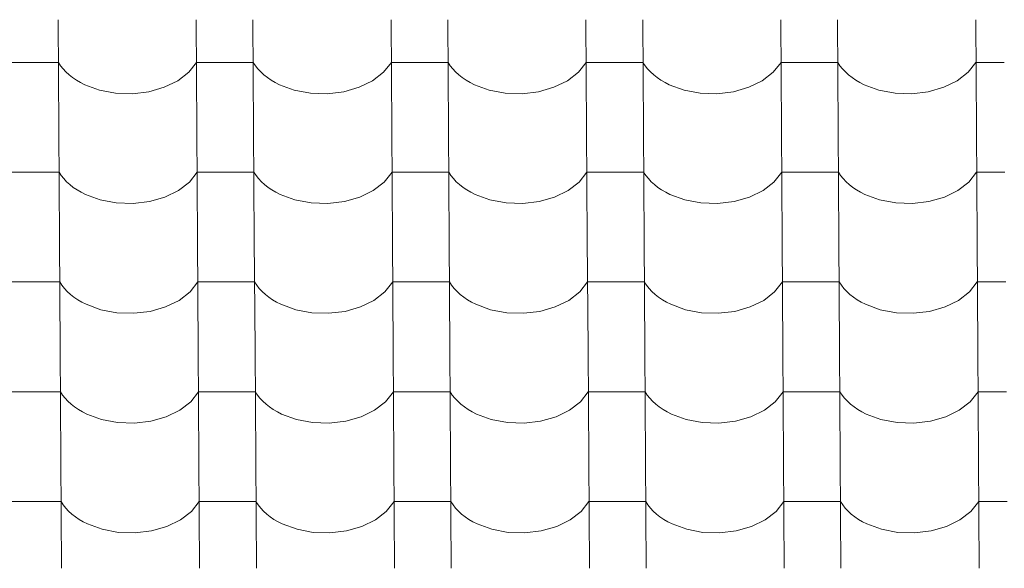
# Model space of a CAD drawing. Header units: millimetres. Extents: x -29001 to 109416, y -1251 to 13451.
# Tile 32 of 163: x -17341 to -16507, y 7544 to 8009. Entities that reach past the tile are written whole.
import ezdxf

# ---------------------------------------------------------------- set-up
doc = ezdxf.new("R2010")
doc.units = ezdxf.units.MM
doc.header["$MEASUREMENT"] = 0
doc.layers.add('POHLED JIŽNÍ_1_Konstrukce - nosné', color=7, linetype='Continuous')
doc.layers.add('POHLED JIŽNÍ_1_Nové_Výplně - Povrchové', color=7, linetype='Continuous')

# ---------------------------------------------------------------- blocks, each defined once
blk = doc.blocks.new('*X1', base_point=(-31394.74, -25864.88))
at = {"layer": 'POHLED JIŽNÍ_1_Nové_Výplně - Povrchové', "color": 21, "linetype": 'Continuous', "lineweight": 20, "true_color": 0xffaaaa}
for p, q in [((-17308.25, 8009), (-17307.67, 7916.33)), ((-17191.29, 8009), (-17190.71, 7916.33)), ((-17143.26, 8009), (-17142.68, 7916.33)), ((-17026.29, 8009), (-17025.71, 7916.33)), ((-16978.26, 8009), (-16977.68, 7916.33)), ((-16861.3, 8009), (-16860.72, 7916.33)), ((-16813.26, 8009), (-16812.68, 7916.33)), ((-16696.3, 8009), (-16695.72, 7916.33)), ((-16648.26, 8009), (-16647.68, 7916.33)), ((-16531.3, 8009), (-16530.72, 7916.33)), ((-17332.04, 7972.84), (-17356.06, 7972.84)), ((-17308.03, 7972.84), (-17332.04, 7972.84)), ((-17308.03, 7972.84), (-17306.19, 7970.05)), ((-17197.68, 7964.46), (-17191.06, 7972.84)), ((-17167.05, 7972.84), (-17191.06, 7972.84)), ((-17143.03, 7972.84), (-17167.05, 7972.84)), ((-17143.03, 7972.84), (-17141.19, 7970.05)), ((-17032.68, 7964.46), (-17026.07, 7972.84)), ((-17002.05, 7972.84), (-17026.07, 7972.84)), ((-16978.03, 7972.84), (-17002.05, 7972.84)), ((-16978.03, 7972.84), (-16976.19, 7970.05)), ((-16867.69, 7964.46), (-16861.07, 7972.84)), ((-16837.05, 7972.84), (-16861.07, 7972.84)), ((-16813.04, 7972.84), (-16837.05, 7972.84)), ((-16813.04, 7972.84), (-16811.19, 7970.05)), ((-16702.69, 7964.46), (-16696.07, 7972.84)), ((-16672.06, 7972.84), (-16696.07, 7972.84)), ((-16648.04, 7972.84), (-16672.06, 7972.84)), ((-16648.04, 7972.84), (-16646.2, 7970.05)), ((-16537.69, 7964.46), (-16531.08, 7972.84)), ((-16507.06, 7972.84), (-16531.08, 7972.84)), ((-17306.19, 7970.05), (-17304.05, 7967.35)), ((-17304.05, 7967.35), (-17301.62, 7964.77)), ((-17301.62, 7964.77), (-17298.93, 7962.3)), ((-17298.93, 7962.3), (-17295.97, 7959.98)), ((-17206.95, 7957.29), (-17197.68, 7964.46)), ((-17141.19, 7970.05), (-17139.05, 7967.35)), ((-17139.05, 7967.35), (-17136.63, 7964.77)), ((-17136.63, 7964.77), (-17133.93, 7962.3)), ((-17133.93, 7962.3), (-17130.98, 7959.98)), ((-17041.95, 7957.29), (-17032.68, 7964.46)), ((-16976.19, 7970.05), (-16974.05, 7967.35)), ((-16974.05, 7967.35), (-16971.63, 7964.77)), ((-16971.63, 7964.77), (-16968.93, 7962.3)), ((-16968.93, 7962.3), (-16965.98, 7959.98)), ((-16876.95, 7957.29), (-16867.69, 7964.46)), ((-16811.19, 7970.05), (-16809.06, 7967.35)), ((-16809.06, 7967.35), (-16806.63, 7964.77)), ((-16806.63, 7964.77), (-16803.94, 7962.3)), ((-16803.94, 7962.3), (-16800.98, 7959.98)), ((-16711.95, 7957.29), (-16702.69, 7964.46)), ((-16646.2, 7970.05), (-16644.06, 7967.35)), ((-16644.06, 7967.35), (-16641.63, 7964.77)), ((-16641.63, 7964.77), (-16638.94, 7962.3)), ((-16638.94, 7962.3), (-16635.98, 7959.98)), ((-16546.96, 7957.29), (-16537.69, 7964.46)), ((-17295.97, 7959.98), (-17292.77, 7957.8)), ((-17292.77, 7957.8), (-17289.35, 7955.78)), ((-17289.35, 7955.78), (-17285.72, 7953.93)), ((-17285.72, 7953.93), (-17273.24, 7949.36)), ((-17218.39, 7951.7), (-17206.95, 7957.29)), ((-17130.98, 7959.98), (-17127.78, 7957.8)), ((-17127.78, 7957.8), (-17124.35, 7955.78)), ((-17124.35, 7955.78), (-17120.72, 7953.93)), ((-17120.72, 7953.93), (-17108.25, 7949.36)), ((-17053.39, 7951.7), (-17041.95, 7957.29)), ((-16965.98, 7959.98), (-16962.78, 7957.8)), ((-16962.78, 7957.8), (-16959.36, 7955.78)), ((-16959.36, 7955.78), (-16955.72, 7953.93)), ((-16955.72, 7953.93), (-16943.25, 7949.36)), ((-16888.39, 7951.7), (-16876.95, 7957.29)), ((-16800.98, 7959.98), (-16797.78, 7957.8)), ((-16797.78, 7957.8), (-16794.36, 7955.78)), ((-16794.36, 7955.78), (-16790.72, 7953.93)), ((-16790.72, 7953.93), (-16778.25, 7949.36)), ((-16723.4, 7951.7), (-16711.95, 7957.29)), ((-16635.98, 7959.98), (-16632.78, 7957.8)), ((-16632.78, 7957.8), (-16629.36, 7955.78)), ((-16629.36, 7955.78), (-16625.73, 7953.93)), ((-16625.73, 7953.93), (-16613.26, 7949.36)), ((-16558.4, 7951.7), (-16546.96, 7957.29)), ((-17273.24, 7949.36), (-17259.57, 7946.77)), ((-17259.57, 7946.77), (-17245.39, 7946.3)), ((-17245.39, 7946.3), (-17231.42, 7947.97)), ((-17231.42, 7947.97), (-17218.39, 7951.7)), ((-17108.25, 7949.36), (-17094.57, 7946.77)), ((-17094.57, 7946.77), (-17080.39, 7946.3)), ((-17080.39, 7946.3), (-17066.43, 7947.97)), ((-17066.43, 7947.97), (-17053.39, 7951.7)), ((-16943.25, 7949.36), (-16929.57, 7946.77)), ((-16929.57, 7946.77), (-16915.39, 7946.3)), ((-16915.39, 7946.3), (-16901.43, 7947.97)), ((-16901.43, 7947.97), (-16888.39, 7951.7)), ((-16778.25, 7949.36), (-16764.58, 7946.77)), ((-16764.58, 7946.77), (-16750.4, 7946.3)), ((-16750.4, 7946.3), (-16736.43, 7947.97)), ((-16736.43, 7947.97), (-16723.4, 7951.7)), ((-16613.26, 7949.36), (-16599.58, 7946.77)), ((-16599.58, 7946.77), (-16585.4, 7946.3)), ((-16585.4, 7946.3), (-16571.43, 7947.97)), ((-16571.43, 7947.97), (-16558.4, 7951.7)), ((-17307.67, 7915.99), (-17307.09, 7823.32)), ((-17190.71, 7915.99), (-17190.13, 7823.32)), ((-17142.67, 7915.99), (-17142.1, 7823.32)), ((-17025.71, 7915.99), (-17025.13, 7823.32)), ((-16977.68, 7915.99), (-16977.1, 7823.32)), ((-16860.71, 7915.99), (-16860.14, 7823.32)), ((-16812.68, 7915.99), (-16812.1, 7823.32)), ((-16695.72, 7915.99), (-16695.14, 7823.32)), ((-16647.68, 7915.99), (-16647.1, 7823.32)), ((-16530.72, 7915.99), (-16530.14, 7823.32)), ((-17331.46, 7879.83), (-17355.48, 7879.83)), ((-17307.45, 7879.83), (-17331.46, 7879.83)), ((-17307.45, 7879.83), (-17305.6, 7877.04)), ((-17197.1, 7871.45), (-17190.48, 7879.83)), ((-17166.47, 7879.83), (-17190.48, 7879.83)), ((-17142.45, 7879.83), (-17166.47, 7879.83)), ((-17142.45, 7879.83), (-17140.61, 7877.04)), ((-17032.1, 7871.45), (-17025.49, 7879.83)), ((-17001.47, 7879.83), (-17025.49, 7879.83)), ((-16977.45, 7879.83), (-17001.47, 7879.83)), ((-16977.45, 7879.83), (-16975.61, 7877.04)), ((-16867.1, 7871.45), (-16860.49, 7879.83)), ((-16836.47, 7879.83), (-16860.49, 7879.83)), ((-16812.45, 7879.83), (-16836.47, 7879.83)), ((-16812.45, 7879.83), (-16810.61, 7877.04)), ((-16702.11, 7871.45), (-16695.49, 7879.83)), ((-16671.47, 7879.83), (-16695.49, 7879.83)), ((-16647.46, 7879.83), (-16671.47, 7879.83)), ((-16647.46, 7879.83), (-16645.62, 7877.04)), ((-16537.11, 7871.45), (-16530.49, 7879.83)), ((-16506.48, 7879.83), (-16530.49, 7879.83)), ((-17305.6, 7877.04), (-17303.47, 7874.34)), ((-17303.47, 7874.34), (-17301.04, 7871.76)), ((-17301.04, 7871.76), (-17298.35, 7869.29)), ((-17206.36, 7864.28), (-17197.1, 7871.45)), ((-17140.61, 7877.04), (-17138.47, 7874.34)), ((-17138.47, 7874.34), (-17136.05, 7871.76)), ((-17136.05, 7871.76), (-17133.35, 7869.29)), ((-17041.37, 7864.28), (-17032.1, 7871.45)), ((-16975.61, 7877.04), (-16973.47, 7874.34)), ((-16973.47, 7874.34), (-16971.05, 7871.76)), ((-16971.05, 7871.76), (-16968.35, 7869.29)), ((-16876.37, 7864.28), (-16867.1, 7871.45)), ((-16810.61, 7877.04), (-16808.47, 7874.34)), ((-16808.47, 7874.34), (-16806.05, 7871.76)), ((-16806.05, 7871.76), (-16803.35, 7869.29)), ((-16711.37, 7864.28), (-16702.11, 7871.45)), ((-16645.62, 7877.04), (-16643.48, 7874.34)), ((-16643.48, 7874.34), (-16641.05, 7871.76)), ((-16641.05, 7871.76), (-16638.36, 7869.29)), ((-16546.37, 7864.28), (-16537.11, 7871.45)), ((-17298.35, 7869.29), (-17295.39, 7866.97)), ((-17295.39, 7866.97), (-17292.19, 7864.79)), ((-17292.19, 7864.79), (-17288.77, 7862.77)), ((-17288.77, 7862.77), (-17285.14, 7860.92)), ((-17217.81, 7858.69), (-17206.36, 7864.28)), ((-17133.35, 7869.29), (-17130.39, 7866.97)), ((-17130.39, 7866.97), (-17127.2, 7864.79)), ((-17127.2, 7864.79), (-17123.77, 7862.77)), ((-17123.77, 7862.77), (-17120.14, 7860.92)), ((-17052.81, 7858.69), (-17041.37, 7864.28)), ((-16968.35, 7869.29), (-16965.4, 7866.97)), ((-16965.4, 7866.97), (-16962.2, 7864.79)), ((-16962.2, 7864.79), (-16958.77, 7862.77)), ((-16958.77, 7862.77), (-16955.14, 7860.92)), ((-16887.81, 7858.69), (-16876.37, 7864.28)), ((-16803.35, 7869.29), (-16800.4, 7866.97)), ((-16800.4, 7866.97), (-16797.2, 7864.79)), ((-16797.2, 7864.79), (-16793.78, 7862.77)), ((-16793.78, 7862.77), (-16790.14, 7860.92)), ((-16722.81, 7858.69), (-16711.37, 7864.28)), ((-16638.36, 7869.29), (-16635.4, 7866.97)), ((-16635.4, 7866.97), (-16632.2, 7864.79)), ((-16632.2, 7864.79), (-16628.78, 7862.77)), ((-16628.78, 7862.77), (-16625.15, 7860.92)), ((-16557.82, 7858.69), (-16546.37, 7864.28)), ((-17285.14, 7860.92), (-17272.66, 7856.35)), ((-17272.66, 7856.35), (-17258.99, 7853.76)), ((-17258.99, 7853.76), (-17244.81, 7853.29)), ((-17244.81, 7853.29), (-17230.84, 7854.96)), ((-17230.84, 7854.96), (-17217.81, 7858.69)), ((-17120.14, 7860.92), (-17107.67, 7856.35)), ((-17107.67, 7856.35), (-17093.99, 7853.76)), ((-17093.99, 7853.76), (-17079.81, 7853.29)), ((-17079.81, 7853.29), (-17065.84, 7854.96)), ((-17065.84, 7854.96), (-17052.81, 7858.69)), ((-16955.14, 7860.92), (-16942.67, 7856.35)), ((-16942.67, 7856.35), (-16928.99, 7853.76)), ((-16928.99, 7853.76), (-16914.81, 7853.29)), ((-16914.81, 7853.29), (-16900.85, 7854.96)), ((-16900.85, 7854.96), (-16887.81, 7858.69)), ((-16790.14, 7860.92), (-16777.67, 7856.35)), ((-16777.67, 7856.35), (-16764, 7853.76)), ((-16764, 7853.76), (-16749.81, 7853.29)), ((-16749.81, 7853.29), (-16735.85, 7854.96)), ((-16735.85, 7854.96), (-16722.81, 7858.69)), ((-16625.15, 7860.92), (-16612.67, 7856.35)), ((-16612.67, 7856.35), (-16599, 7853.76)), ((-16599, 7853.76), (-16584.82, 7853.29)), ((-16584.82, 7853.29), (-16570.85, 7854.96)), ((-16570.85, 7854.96), (-16557.82, 7858.69)), ((-17307.09, 7822.98), (-17306.51, 7730.31)), ((-17190.13, 7822.98), (-17189.55, 7730.31)), ((-17142.09, 7822.98), (-17141.51, 7730.31)), ((-17025.13, 7822.98), (-17024.55, 7730.31)), ((-16977.1, 7822.98), (-16976.52, 7730.31)), ((-16860.13, 7822.98), (-16859.55, 7730.31)), ((-16812.1, 7822.98), (-16811.52, 7730.31)), ((-16695.14, 7822.98), (-16694.56, 7730.31)), ((-16647.1, 7822.98), (-16646.52, 7730.31)), ((-16530.14, 7822.98), (-16529.56, 7730.31)), ((-17330.88, 7786.82), (-17354.9, 7786.82)), ((-17306.86, 7786.82), (-17330.88, 7786.82)), ((-17306.86, 7786.82), (-17305.02, 7784.03)), ((-17305.02, 7784.03), (-17302.88, 7781.34)), ((-17302.88, 7781.34), (-17300.46, 7778.75)), ((-17300.46, 7778.75), (-17297.76, 7776.28)), ((-17196.52, 7778.44), (-17189.9, 7786.82)), ((-17165.88, 7786.82), (-17189.9, 7786.82)), ((-17141.87, 7786.82), (-17165.88, 7786.82)), ((-17141.87, 7786.82), (-17140.03, 7784.03)), ((-17140.03, 7784.03), (-17137.89, 7781.34)), ((-17137.89, 7781.34), (-17135.46, 7778.75)), ((-17135.46, 7778.75), (-17132.77, 7776.28)), ((-17031.52, 7778.44), (-17024.9, 7786.82)), ((-17000.89, 7786.82), (-17024.9, 7786.82)), ((-16976.87, 7786.82), (-17000.89, 7786.82)), ((-16976.87, 7786.82), (-16975.03, 7784.03)), ((-16975.03, 7784.03), (-16972.89, 7781.34)), ((-16972.89, 7781.34), (-16970.47, 7778.75)), ((-16970.47, 7778.75), (-16967.77, 7776.28)), ((-16866.52, 7778.44), (-16859.91, 7786.82)), ((-16835.89, 7786.82), (-16859.91, 7786.82)), ((-16811.87, 7786.82), (-16835.89, 7786.82)), ((-16811.87, 7786.82), (-16810.03, 7784.03)), ((-16810.03, 7784.03), (-16807.89, 7781.34)), ((-16807.89, 7781.34), (-16805.47, 7778.75)), ((-16805.47, 7778.75), (-16802.77, 7776.28)), ((-16701.53, 7778.44), (-16694.91, 7786.82)), ((-16670.89, 7786.82), (-16694.91, 7786.82)), ((-16646.88, 7786.82), (-16670.89, 7786.82)), ((-16646.88, 7786.82), (-16645.03, 7784.03)), ((-16645.03, 7784.03), (-16642.9, 7781.34)), ((-16642.9, 7781.34), (-16640.47, 7778.75)), ((-16640.47, 7778.75), (-16637.78, 7776.28)), ((-16536.53, 7778.44), (-16529.91, 7786.82)), ((-16505.89, 7786.82), (-16529.91, 7786.82)), ((-17297.76, 7776.28), (-17294.81, 7773.96)), ((-17294.81, 7773.96), (-17291.61, 7771.78)), ((-17291.61, 7771.78), (-17288.19, 7769.76)), ((-17217.22, 7765.68), (-17205.78, 7771.27)), ((-17205.78, 7771.27), (-17196.52, 7778.44)), ((-17132.77, 7776.28), (-17129.81, 7773.96)), ((-17129.81, 7773.96), (-17126.61, 7771.78)), ((-17126.61, 7771.78), (-17123.19, 7769.76)), ((-17052.23, 7765.68), (-17040.78, 7771.27)), ((-17040.78, 7771.27), (-17031.52, 7778.44)), ((-16967.77, 7776.28), (-16964.81, 7773.96)), ((-16964.81, 7773.96), (-16961.62, 7771.78)), ((-16961.62, 7771.78), (-16958.19, 7769.76)), ((-16887.23, 7765.68), (-16875.79, 7771.27)), ((-16875.79, 7771.27), (-16866.52, 7778.44)), ((-16802.77, 7776.28), (-16799.82, 7773.96)), ((-16799.82, 7773.96), (-16796.62, 7771.78)), ((-16796.62, 7771.78), (-16793.19, 7769.76)), ((-16722.23, 7765.68), (-16710.79, 7771.27)), ((-16710.79, 7771.27), (-16701.53, 7778.44)), ((-16637.78, 7776.28), (-16634.82, 7773.96)), ((-16634.82, 7773.96), (-16631.62, 7771.78)), ((-16631.62, 7771.78), (-16628.2, 7769.76)), ((-16557.23, 7765.68), (-16545.79, 7771.27)), ((-16545.79, 7771.27), (-16536.53, 7778.44)), ((-17288.19, 7769.76), (-17284.55, 7767.91)), ((-17284.55, 7767.91), (-17272.08, 7763.34)), ((-17272.08, 7763.34), (-17258.41, 7760.75)), ((-17244.22, 7760.28), (-17230.26, 7761.95)), ((-17230.26, 7761.95), (-17217.22, 7765.68)), ((-17123.19, 7769.76), (-17119.56, 7767.91)), ((-17119.56, 7767.91), (-17107.08, 7763.34)), ((-17107.08, 7763.34), (-17093.41, 7760.75)), ((-17079.23, 7760.28), (-17065.26, 7761.95)), ((-17065.26, 7761.95), (-17052.23, 7765.68)), ((-16958.19, 7769.76), (-16954.56, 7767.91)), ((-16954.56, 7767.91), (-16942.09, 7763.34)), ((-16942.09, 7763.34), (-16928.41, 7760.75)), ((-16914.23, 7760.28), (-16900.27, 7761.95)), ((-16900.27, 7761.95), (-16887.23, 7765.68)), ((-16793.19, 7769.76), (-16789.56, 7767.91)), ((-16789.56, 7767.91), (-16777.09, 7763.34)), ((-16777.09, 7763.34), (-16763.41, 7760.75)), ((-16749.23, 7760.28), (-16735.27, 7761.95)), ((-16735.27, 7761.95), (-16722.23, 7765.68)), ((-16628.2, 7769.76), (-16624.56, 7767.91)), ((-16624.56, 7767.91), (-16612.09, 7763.34)), ((-16612.09, 7763.34), (-16598.42, 7760.75)), ((-16584.24, 7760.28), (-16570.27, 7761.95)), ((-16570.27, 7761.95), (-16557.23, 7765.68)), ((-17258.41, 7760.75), (-17244.22, 7760.28)), ((-17093.41, 7760.75), (-17079.23, 7760.28)), ((-16928.41, 7760.75), (-16914.23, 7760.28)), ((-16763.41, 7760.75), (-16749.23, 7760.28)), ((-16598.42, 7760.75), (-16584.24, 7760.28)), ((-17306.51, 7729.97), (-17305.93, 7637.3)), ((-17189.55, 7729.97), (-17188.97, 7637.3)), ((-17141.51, 7729.97), (-17140.93, 7637.3)), ((-17024.55, 7729.97), (-17023.97, 7637.3)), ((-16976.51, 7729.97), (-16975.93, 7637.3)), ((-16859.55, 7729.97), (-16858.97, 7637.3)), ((-16811.52, 7729.97), (-16810.94, 7637.3)), ((-16694.55, 7729.97), (-16693.97, 7637.3)), ((-16646.52, 7729.97), (-16645.94, 7637.3)), ((-16529.56, 7729.97), (-16528.98, 7637.3)), ((-17330.3, 7693.82), (-17354.32, 7693.82)), ((-17306.28, 7693.82), (-17330.3, 7693.82)), ((-17306.28, 7693.82), (-17304.44, 7691.02)), ((-17304.44, 7691.02), (-17302.3, 7688.33)), ((-17302.3, 7688.33), (-17299.88, 7685.74)), ((-17195.94, 7685.43), (-17189.32, 7693.82)), ((-17165.3, 7693.82), (-17189.32, 7693.82)), ((-17141.29, 7693.82), (-17165.3, 7693.82)), ((-17141.29, 7693.82), (-17139.44, 7691.02)), ((-17139.44, 7691.02), (-17137.31, 7688.33)), ((-17137.31, 7688.33), (-17134.88, 7685.74)), ((-17030.94, 7685.43), (-17024.32, 7693.82)), ((-17000.31, 7693.82), (-17024.32, 7693.82)), ((-16976.29, 7693.82), (-17000.31, 7693.82)), ((-16976.29, 7693.82), (-16974.45, 7691.02)), ((-16974.45, 7691.02), (-16972.31, 7688.33)), ((-16972.31, 7688.33), (-16969.88, 7685.74)), ((-16865.94, 7685.43), (-16859.33, 7693.82)), ((-16835.31, 7693.82), (-16859.33, 7693.82)), ((-16811.29, 7693.82), (-16835.31, 7693.82)), ((-16811.29, 7693.82), (-16809.45, 7691.02)), ((-16809.45, 7691.02), (-16807.31, 7688.33)), ((-16807.31, 7688.33), (-16804.89, 7685.74)), ((-16700.94, 7685.43), (-16694.33, 7693.82)), ((-16670.31, 7693.82), (-16694.33, 7693.82)), ((-16646.29, 7693.82), (-16670.31, 7693.82)), ((-16646.29, 7693.82), (-16644.45, 7691.02)), ((-16644.45, 7691.02), (-16642.31, 7688.33)), ((-16642.31, 7688.33), (-16639.89, 7685.74)), ((-16535.95, 7685.43), (-16529.33, 7693.82)), ((-16505.31, 7693.82), (-16529.33, 7693.82)), ((-17299.88, 7685.74), (-17297.18, 7683.28)), ((-17297.18, 7683.28), (-17294.23, 7680.95)), ((-17294.23, 7680.95), (-17291.03, 7678.77)), ((-17291.03, 7678.77), (-17287.61, 7676.75)), ((-17205.2, 7678.26), (-17195.94, 7685.43)), ((-17134.88, 7685.74), (-17132.19, 7683.28)), ((-17132.19, 7683.28), (-17129.23, 7680.95)), ((-17129.23, 7680.95), (-17126.03, 7678.77)), ((-17126.03, 7678.77), (-17122.61, 7676.75)), ((-17040.2, 7678.26), (-17030.94, 7685.43)), ((-16969.88, 7685.74), (-16967.19, 7683.28)), ((-16967.19, 7683.28), (-16964.23, 7680.95)), ((-16964.23, 7680.95), (-16961.04, 7678.77)), ((-16961.04, 7678.77), (-16957.61, 7676.75)), ((-16875.21, 7678.26), (-16865.94, 7685.43)), ((-16804.89, 7685.74), (-16802.19, 7683.28)), ((-16802.19, 7683.28), (-16799.24, 7680.95)), ((-16799.24, 7680.95), (-16796.04, 7678.77)), ((-16796.04, 7678.77), (-16792.61, 7676.75)), ((-16710.21, 7678.26), (-16700.94, 7685.43)), ((-16639.89, 7685.74), (-16637.19, 7683.28)), ((-16637.19, 7683.28), (-16634.24, 7680.95)), ((-16634.24, 7680.95), (-16631.04, 7678.77)), ((-16631.04, 7678.77), (-16627.62, 7676.75)), ((-16545.21, 7678.26), (-16535.95, 7685.43)), ((-17287.61, 7676.75), (-17283.97, 7674.9)), ((-17283.97, 7674.9), (-17271.5, 7670.33)), ((-17271.5, 7670.33), (-17257.82, 7667.74)), ((-17229.68, 7668.94), (-17216.64, 7672.67)), ((-17216.64, 7672.67), (-17205.2, 7678.26)), ((-17122.61, 7676.75), (-17118.97, 7674.9)), ((-17118.97, 7674.9), (-17106.5, 7670.33)), ((-17106.5, 7670.33), (-17092.83, 7667.74)), ((-17064.68, 7668.94), (-17051.65, 7672.67)), ((-17051.65, 7672.67), (-17040.2, 7678.26)), ((-16957.61, 7676.75), (-16953.98, 7674.9)), ((-16953.98, 7674.9), (-16941.51, 7670.33)), ((-16941.51, 7670.33), (-16927.83, 7667.74)), ((-16899.68, 7668.94), (-16886.65, 7672.67)), ((-16886.65, 7672.67), (-16875.21, 7678.26)), ((-16792.61, 7676.75), (-16788.98, 7674.9)), ((-16788.98, 7674.9), (-16776.51, 7670.33)), ((-16776.51, 7670.33), (-16762.83, 7667.74)), ((-16734.69, 7668.94), (-16721.65, 7672.67)), ((-16721.65, 7672.67), (-16710.21, 7678.26)), ((-16627.62, 7676.75), (-16623.98, 7674.9)), ((-16623.98, 7674.9), (-16611.51, 7670.33)), ((-16611.51, 7670.33), (-16597.84, 7667.74)), ((-16569.69, 7668.94), (-16556.65, 7672.67)), ((-16556.65, 7672.67), (-16545.21, 7678.26)), ((-17257.82, 7667.74), (-17243.64, 7667.27)), ((-17243.64, 7667.27), (-17229.68, 7668.94)), ((-17092.83, 7667.74), (-17078.65, 7667.27)), ((-17078.65, 7667.27), (-17064.68, 7668.94)), ((-16927.83, 7667.74), (-16913.65, 7667.27)), ((-16913.65, 7667.27), (-16899.68, 7668.94)), ((-16762.83, 7667.74), (-16748.65, 7667.27)), ((-16748.65, 7667.27), (-16734.69, 7668.94)), ((-16597.84, 7667.74), (-16583.65, 7667.27)), ((-16583.65, 7667.27), (-16569.69, 7668.94)), ((-17305.93, 7636.96), (-17305.35, 7544.29)), ((-17188.96, 7636.96), (-17188.39, 7544.29)), ((-17140.93, 7636.96), (-17140.35, 7544.29)), ((-17023.97, 7636.96), (-17023.39, 7544.29)), ((-16975.93, 7636.96), (-16975.35, 7544.29)), ((-16858.97, 7636.96), (-16858.39, 7544.29)), ((-16810.94, 7636.96), (-16810.36, 7544.29)), ((-16693.97, 7636.96), (-16693.39, 7544.29)), ((-16645.94, 7636.96), (-16645.36, 7544.29)), ((-16528.98, 7636.96), (-16528.4, 7544.29)), ((-17329.72, 7600.81), (-17353.74, 7600.81)), ((-17305.7, 7600.81), (-17329.72, 7600.81)), ((-17305.7, 7600.81), (-17303.86, 7598.01)), ((-17303.86, 7598.01), (-17301.72, 7595.32)), ((-17301.72, 7595.32), (-17299.3, 7592.73)), ((-17195.35, 7592.42), (-17188.74, 7600.81)), ((-17164.72, 7600.81), (-17188.74, 7600.81)), ((-17140.7, 7600.81), (-17164.72, 7600.81)), ((-17140.7, 7600.81), (-17138.86, 7598.01)), ((-17138.86, 7598.01), (-17136.72, 7595.32)), ((-17136.72, 7595.32), (-17134.3, 7592.73)), ((-17030.36, 7592.42), (-17023.74, 7600.81)), ((-16999.72, 7600.81), (-17023.74, 7600.81)), ((-16975.71, 7600.81), (-16999.72, 7600.81)), ((-16975.71, 7600.81), (-16973.87, 7598.01)), ((-16973.87, 7598.01), (-16971.73, 7595.32)), ((-16971.73, 7595.32), (-16969.3, 7592.73)), ((-16865.36, 7592.42), (-16858.74, 7600.81)), ((-16834.73, 7600.81), (-16858.74, 7600.81)), ((-16810.71, 7600.81), (-16834.73, 7600.81)), ((-16810.71, 7600.81), (-16808.87, 7598.01)), ((-16808.87, 7598.01), (-16806.73, 7595.32)), ((-16806.73, 7595.32), (-16804.31, 7592.73)), ((-16700.36, 7592.42), (-16693.75, 7600.81)), ((-16669.73, 7600.81), (-16693.75, 7600.81)), ((-16645.71, 7600.81), (-16669.73, 7600.81)), ((-16645.71, 7600.81), (-16643.87, 7598.01)), ((-16643.87, 7598.01), (-16641.73, 7595.32)), ((-16641.73, 7595.32), (-16639.31, 7592.73)), ((-16535.36, 7592.42), (-16528.75, 7600.81)), ((-16504.73, 7600.81), (-16528.75, 7600.81)), ((-17299.3, 7592.73), (-17296.6, 7590.27)), ((-17296.6, 7590.27), (-17293.65, 7587.94)), ((-17293.65, 7587.94), (-17290.45, 7585.76)), ((-17204.62, 7585.25), (-17195.35, 7592.42)), ((-17134.3, 7592.73), (-17131.6, 7590.27)), ((-17131.6, 7590.27), (-17128.65, 7587.94)), ((-17128.65, 7587.94), (-17125.45, 7585.76)), ((-17039.62, 7585.25), (-17030.36, 7592.42)), ((-16969.3, 7592.73), (-16966.61, 7590.27)), ((-16966.61, 7590.27), (-16963.65, 7587.94)), ((-16963.65, 7587.94), (-16960.45, 7585.76)), ((-16874.62, 7585.25), (-16865.36, 7592.42)), ((-16804.31, 7592.73), (-16801.61, 7590.27)), ((-16801.61, 7590.27), (-16798.65, 7587.94)), ((-16798.65, 7587.94), (-16795.46, 7585.76)), ((-16709.63, 7585.25), (-16700.36, 7592.42)), ((-16639.31, 7592.73), (-16636.61, 7590.27)), ((-16636.61, 7590.27), (-16633.66, 7587.94)), ((-16633.66, 7587.94), (-16630.46, 7585.76)), ((-16544.63, 7585.25), (-16535.36, 7592.42)), ((-17290.45, 7585.76), (-17287.02, 7583.74)), ((-17287.02, 7583.74), (-17283.39, 7581.89)), ((-17283.39, 7581.89), (-17270.92, 7577.32)), ((-17229.1, 7575.93), (-17216.06, 7579.66)), ((-17216.06, 7579.66), (-17204.62, 7585.25)), ((-17125.45, 7585.76), (-17122.03, 7583.74)), ((-17122.03, 7583.74), (-17118.39, 7581.89)), ((-17118.39, 7581.89), (-17105.92, 7577.32)), ((-17064.1, 7575.93), (-17051.06, 7579.66)), ((-17051.06, 7579.66), (-17039.62, 7585.25)), ((-16960.45, 7585.76), (-16957.03, 7583.74)), ((-16957.03, 7583.74), (-16953.4, 7581.89)), ((-16953.4, 7581.89), (-16940.92, 7577.32)), ((-16899.1, 7575.93), (-16886.07, 7579.66)), ((-16886.07, 7579.66), (-16874.62, 7585.25)), ((-16795.46, 7585.76), (-16792.03, 7583.74)), ((-16792.03, 7583.74), (-16788.4, 7581.89)), ((-16788.4, 7581.89), (-16775.93, 7577.32)), ((-16734.1, 7575.93), (-16721.07, 7579.66)), ((-16721.07, 7579.66), (-16709.63, 7585.25)), ((-16630.46, 7585.76), (-16627.03, 7583.74)), ((-16627.03, 7583.74), (-16623.4, 7581.89)), ((-16623.4, 7581.89), (-16610.93, 7577.32)), ((-16569.11, 7575.93), (-16556.07, 7579.66)), ((-16556.07, 7579.66), (-16544.63, 7585.25)), ((-17270.92, 7577.32), (-17257.24, 7574.73)), ((-17257.24, 7574.73), (-17243.06, 7574.26)), ((-17243.06, 7574.26), (-17229.1, 7575.93)), ((-17105.92, 7577.32), (-17092.25, 7574.73)), ((-17092.25, 7574.73), (-17078.06, 7574.26)), ((-17078.06, 7574.26), (-17064.1, 7575.93)), ((-16940.92, 7577.32), (-16927.25, 7574.73)), ((-16927.25, 7574.73), (-16913.07, 7574.26)), ((-16913.07, 7574.26), (-16899.1, 7575.93)), ((-16775.93, 7577.32), (-16762.25, 7574.73)), ((-16762.25, 7574.73), (-16748.07, 7574.26)), ((-16748.07, 7574.26), (-16734.1, 7575.93)), ((-16610.93, 7577.32), (-16597.25, 7574.73)), ((-16597.25, 7574.73), (-16583.07, 7574.26)), ((-16583.07, 7574.26), (-16569.11, 7575.93))]:
    blk.add_line(p, q, dxfattribs=at)

msp = doc.modelspace()

# ---------------------------------------------------------------- block references
at = {"layer": 'POHLED JIŽNÍ_1_Konstrukce - nosné', "color": 9, "linetype": 'Continuous', "lineweight": 13}
msp.add_blockref('*X1', (-31394.74, -25864.88), dxfattribs=at)

doc.saveas('drawing.dxf')
